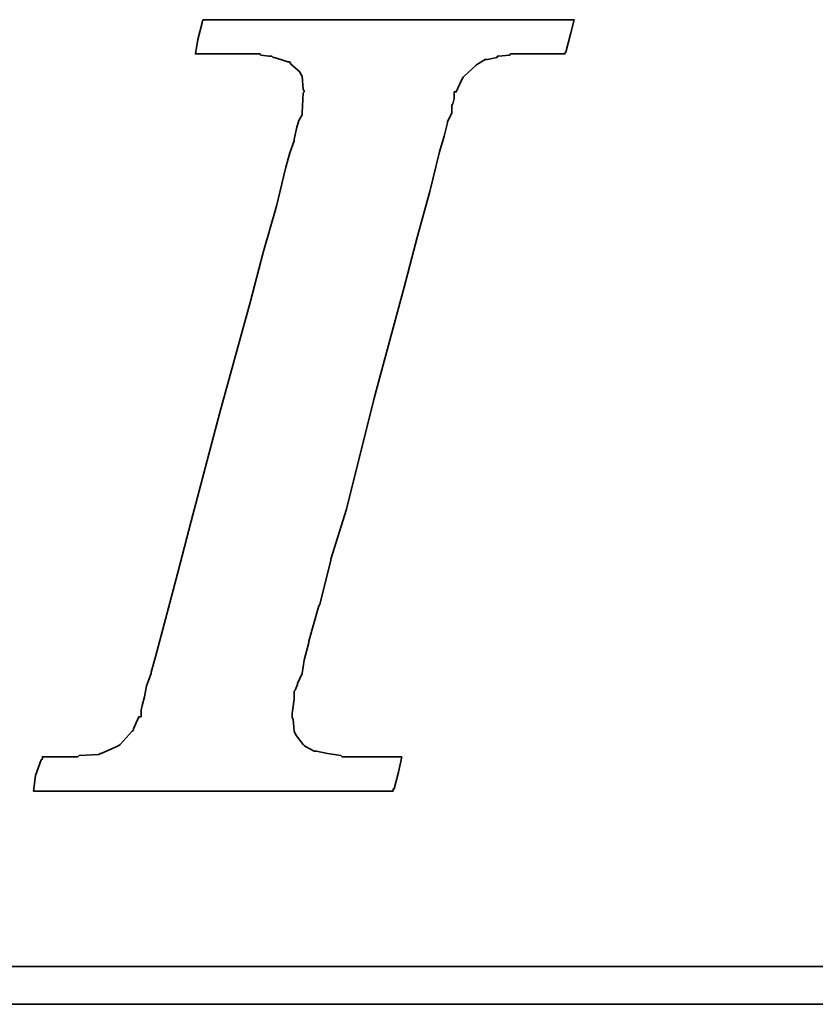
# Model space of a CAD drawing. Extents: x 29.2 to 128.2, y 42.4 to 105.2.
# Tile 31 of 48: x 110.6 to 111.6, y 74.4 to 75.7. Entities that reach past the tile are written whole.
import ezdxf

# ---------------------------------------------------------------- set-up
doc = ezdxf.new("R2010")
doc.units = 0
doc.header["$MEASUREMENT"] = 0
doc.layers.add('DIM', color=4, linetype='CONTINUOUS')
doc.layers.add('layer 1', color=7, linetype='CONTINUOUS')

# ---------------------------------------------------------------- blocks, each defined once
blk = doc.blocks.new('TBI MOTION logo(完整正式版)')
at = {"layer": 'layer 1', "color": 22, "lineweight": 35}
for points, knots in [([(-40.59125, -7.94375), (-40.59125, -7.94375), (-40.97375, -7.94375), (-40.97375, -7.94375), (-40.97375, -7.94375), (-40.97375, -7.94375), (-41.38125, -7.94375), (-41.38125, -7.94375), (-41.38125, -7.94375), (-41.38125, -7.94375), (-41.54875, -7.94375), (-41.54875, -7.94375), (-41.54875, -7.94375), (-41.54875, -7.94375), (-41.59875, -7.94375), (-41.59875, -7.94375), (-41.59875, -7.94375), (-41.59875, -7.94375), (-41.88375, -7.94375), (-41.88375, -7.94375), (-41.88375, -7.94375), (-41.88375, -7.94375), (-41.90875, -7.91875), (-41.90875, -7.91875), (-41.90875, -7.91875), (-41.90875, -7.91875), (-42.19875, -7.87125), (-42.19875, -7.87125), (-42.19875, -7.87125), (-42.19875, -7.87125), (-42.43875, -7.82375), (-42.43875, -7.82375), (-42.43875, -7.82375), (-42.43875, -7.82375), (-42.45875, -7.82375), (-42.45875, -7.82375), (-42.45875, -7.82375), (-42.45875, -7.82375), (-42.48625, -7.82375), (-42.48625, -7.82375), (-42.48625, -7.82375), (-42.48625, -7.82375), (-42.67625, -7.72375), (-42.67625, -7.72375), (-42.67625, -7.72375), (-42.67625, -7.72375), (-42.70125, -7.70375), (-42.70125, -7.70375), (-42.70125, -7.70375), (-42.70125, -7.70375), (-42.72375, -7.67875), (-42.72375, -7.67875), (-42.72375, -7.67875), (-42.72375, -7.67875), (-42.86875, -7.48875), (-42.86875, -7.48875), (-42.86875, -7.48875), (-42.86875, -7.48875), (-42.89375, -7.43875), (-42.89375, -7.43875), (-42.89375, -7.43875), (-42.89375, -7.43875), (-42.91875, -7.38875), (-42.91875, -7.38875), (-42.91875, -7.38875), (-42.91875, -7.38875), (-42.93875, -7.12875), (-42.93875, -7.12875), (-42.93875, -7.12875), (-42.93875, -7.12875), (-42.96375, -7.10375), (-42.96375, -7.10375), (-42.96375, -7.10375), (-42.96375, -7.10375), (-42.96375, -7.05375), (-42.96375, -7.05375), (-42.96375, -7.05375), (-42.96375, -7.05375), (-42.96375, -7.00875), (-42.96375, -7.00875), (-42.96375, -7.00875), (-42.96375, -7.00875), (-42.91875, -6.69625), (-42.91875, -6.69625), (-42.91875, -6.69625), (-42.91875, -6.69625), (-42.91875, -6.62375), (-42.91875, -6.62375), (-42.91875, -6.62375), (-42.91875, -6.62375), (-42.91875, -6.59625), (-42.91875, -6.59625), (-42.91875, -6.59625), (-42.91875, -6.59625), (-42.91875, -6.57375), (-42.91875, -6.57375), (-42.91875, -6.57375), (-42.91875, -6.57375), (-42.91875, -6.52875), (-42.91875, -6.52875), (-42.91875, -6.52875), (-42.91875, -6.52875), (-42.89375, -6.50375), (-42.89375, -6.50375), (-42.89375, -6.50375), (-42.89375, -6.50375), (-42.84375, -6.38375), (-42.84375, -6.38375), (-42.84375, -6.38375), (-42.84375, -6.38375), (-42.84375, -6.35875), (-42.84375, -6.35875), (-42.84375, -6.35875), (-42.84375, -6.35875), (-42.74625, -6.14375), (-42.74625, -6.14375), (-42.74625, -6.14375), (-42.74625, -6.14375), (-42.70125, -5.85375), (-42.70125, -5.85375), (-42.70125, -5.85375), (-42.70125, -5.85375), (-42.60375, -5.47125), (-42.60375, -5.47125), (-42.60375, -5.47125), (-42.60375, -5.47125), (-42.60375, -5.44875), (-42.60375, -5.44875), (-42.60375, -5.44875), (-42.60375, -5.44875), (-42.38875, -4.67875), (-42.38875, -4.67875), (-42.38875, -4.67875), (-42.38875, -4.67875), (-42.36375, -4.65375), (-42.36375, -4.65375), (-42.36375, -4.65375), (-42.36375, -4.65375), (-42.12375, -3.69625), (-42.12375, -3.69625), (-42.12375, -3.69625), (-42.12375, -3.69625), (-42.12375, -3.67374), (-42.12375, -3.67374), (-42.12375, -3.67374), (-42.12375, -3.67374), (-41.78875, -2.59374), (-41.78875, -2.59374), (-41.78875, -2.59374), (-41.78875, -2.59374), (-41.18875, -0.19375), (-41.18875, -0.19375), (-41.18875, -0.19375), (-41.18875, -0.19375), (-40.54375, 2.20624), (-40.54375, 2.20624), (-40.54375, 2.20624), (-40.54375, 2.20624), (-40.25375, 3.30875), (-40.25375, 3.30875), (-40.25375, 3.30875), (-40.25375, 3.30875), (-39.98875, 4.27125), (-39.98875, 4.27125), (-39.98875, 4.27125), (-39.98875, 4.27125), (-39.77375, 5.13125), (-39.77375, 5.13125), (-39.77375, 5.13125), (-39.77375, 5.13125), (-39.67875, 5.47125), (-39.67875, 5.47125), (-39.67875, 5.47125), (-39.67875, 5.47125), (-39.60375, 5.75625), (-39.60375, 5.75625), (-39.60375, 5.75625), (-39.60375, 5.75625), (-39.60375, 5.78125), (-39.60375, 5.78125), (-39.60375, 5.78125), (-39.60375, 5.78125), (-39.50875, 5.97125), (-39.50875, 5.97125), (-39.50875, 5.97125), (-39.50875, 5.97125), (-39.50875, 6.13875), (-39.50875, 6.13875), (-39.50875, 6.13875), (-39.50875, 6.13875), (-39.48625, 6.16625), (-39.48625, 6.16625), (-39.48625, 6.16625), (-39.48625, 6.16625), (-39.46125, 6.28625), (-39.46125, 6.28625), (-39.46125, 6.28625), (-39.46125, 6.28625), (-39.46125, 6.42625), (-39.46125, 6.42625), (-39.46125, 6.42625), (-39.46125, 6.42625), (-39.41375, 6.42625), (-39.41375, 6.42625), (-39.41375, 6.42625), (-39.41375, 6.42625), (-39.29375, 6.69125), (-39.29375, 6.69125), (-39.29375, 6.69125), (-39.29375, 6.69125), (-39.26875, 6.74125), (-39.26875, 6.74125), (-39.26875, 6.74125), (-39.26875, 6.74125), (-39.24375, 6.76625), (-39.24375, 6.76625), (-39.24375, 6.76625), (-39.24375, 6.76625), (-38.98375, 7.00624), (-38.98375, 7.00624), (-38.98375, 7.00624), (-38.98375, 7.00624), (-38.95625, 7.02624), (-38.95625, 7.02624), (-38.95625, 7.02624), (-38.95625, 7.02624), (-38.78875, 7.12624), (-38.78875, 7.12624), (-38.78875, 7.12624), (-38.78875, 7.12624), (-38.76375, 7.12624), (-38.76375, 7.12624), (-38.76375, 7.12624), (-38.76375, 7.12624), (-38.74375, 7.12624), (-38.74375, 7.12624), (-38.74375, 7.12624), (-38.74375, 7.12624), (-38.52875, 7.17125), (-38.52875, 7.17125), (-38.52875, 7.17125), (-38.52875, 7.17125), (-38.52875, 7.19624), (-38.52875, 7.19624), (-38.52875, 7.19624), (-38.52875, 7.19624), (-38.50375, 7.19624), (-38.50375, 7.19624), (-38.50375, 7.19624), (-38.50375, 7.19624), (-38.26125, 7.21875), (-38.26125, 7.21875), (-38.26125, 7.21875), (-38.26125, 7.21875), (-38.23875, 7.24624), (-38.23875, 7.24624), (-38.23875, 7.24624), (-38.23875, 7.24624), (-38.21625, 7.24624), (-38.21625, 7.24624), (-38.21625, 7.24624), (-38.21625, 7.24624), (-38.18875, 7.24624), (-38.18875, 7.24624), (-38.18875, 7.24624), (-38.18875, 7.24624), (-37.90375, 7.24624), (-37.90375, 7.24624), (-37.90375, 7.24624), (-37.90375, 7.24624), (-37.85375, 7.24624), (-37.85375, 7.24624), (-37.85375, 7.24624), (-37.85375, 7.24624), (-37.75875, 7.24624), (-37.75875, 7.24624), (-37.75875, 7.24624), (-37.75875, 7.24624), (-37.42375, 7.24624), (-37.42375, 7.24624), (-37.42375, 7.24624), (-37.42375, 7.24624), (-37.08875, 7.24624), (-37.08875, 7.24624), (-37.08875, 7.24624), (-37.08875, 7.24624), (-37.06375, 7.24624), (-37.06375, 7.24624), (-37.06375, 7.24624), (-37.06375, 7.24624), (-37.06375, 7.26624), (-37.06375, 7.26624), (-37.06375, 7.26624), (-37.06375, 7.26624), (-37.03875, 7.29125), (-37.03875, 7.29125), (-37.03875, 7.29125), (-37.03875, 7.29125), (-37.03875, 7.31625), (-37.03875, 7.31625), (-37.03875, 7.31625), (-37.03875, 7.31625), (-36.94125, 7.67625), (-36.94125, 7.67625), (-36.94125, 7.67625), (-36.94125, 7.67625), (-36.86875, 7.98625), (-36.86875, 7.98625), (-36.86875, 7.98625), (-36.86875, 7.98625), (-36.98875, 7.98625), (-36.98875, 7.98625), (-36.98875, 7.98625), (-36.98875, 7.98625), (-37.42375, 7.98625), (-37.42375, 7.98625), (-37.42375, 7.98625), (-37.42375, 7.98625), (-37.94875, 7.98625), (-37.94875, 7.98625), (-37.94875, 7.98625), (-37.94875, 7.98625), (-38.57375, 7.98625), (-38.57375, 7.98625), (-38.57375, 7.98625), (-38.57375, 7.98625), (-39.29375, 7.98625), (-39.29375, 7.98625), (-39.29375, 7.98625), (-39.29375, 7.98625), (-40.82875, 7.98625), (-40.82875, 7.98625), (-40.82875, 7.98625), (-40.82875, 7.98625), (-42.36375, 7.98625), (-42.36375, 7.98625), (-42.36375, 7.98625), (-42.36375, 7.98625), (-43.08375, 7.98625), (-43.08375, 7.98625), (-43.08375, 7.98625), (-43.08375, 7.98625), (-43.70875, 7.98625), (-43.70875, 7.98625), (-43.70875, 7.98625), (-43.70875, 7.98625), (-44.23375, 7.98625), (-44.23375, 7.98625), (-44.23375, 7.98625), (-44.23375, 7.98625), (-44.66875, 7.98625), (-44.66875, 7.98625), (-44.66875, 7.98625), (-44.66875, 7.98625), (-44.88375, 7.98625), (-44.88375, 7.98625), (-44.88375, 7.98625), (-44.88375, 7.98625), (-44.90875, 7.94125), (-44.90875, 7.94125), (-44.90875, 7.94125), (-44.90875, 7.94125), (-44.90875, 7.91625), (-44.90875, 7.91625), (-44.90875, 7.91625), (-44.90875, 7.91625), (-45.00375, 7.55625), (-45.00375, 7.55625), (-45.00375, 7.55625), (-45.00375, 7.55625), (-45.05375, 7.24624), (-45.05375, 7.24624), (-45.05375, 7.24624), (-45.05375, 7.24624), (-44.61875, 7.24624), (-44.61875, 7.24624), (-44.61875, 7.24624), (-44.61875, 7.24624), (-44.11375, 7.24624), (-44.11375, 7.24624), (-44.11375, 7.24624), (-44.11375, 7.24624), (-43.99375, 7.24624), (-43.99375, 7.24624), (-43.99375, 7.24624), (-43.99375, 7.24624), (-43.94625, 7.24624), (-43.94625, 7.24624), (-43.94625, 7.24624), (-43.94625, 7.24624), (-43.92374, 7.24624), (-43.92374, 7.24624), (-43.92374, 7.24624), (-43.92374, 7.24624), (-43.65875, 7.24624), (-43.65875, 7.24624), (-43.65875, 7.24624), (-43.65875, 7.24624), (-43.63875, 7.21875), (-43.63875, 7.21875), (-43.63875, 7.21875), (-43.63875, 7.21875), (-43.46875, 7.19624), (-43.46875, 7.19624), (-43.46875, 7.19624), (-43.46875, 7.19624), (-43.39875, 7.19624), (-43.39875, 7.19624), (-43.39875, 7.19624), (-43.39875, 7.19624), (-43.37125, 7.17125), (-43.37125, 7.17125), (-43.37125, 7.17125), (-43.37125, 7.17125), (-43.34875, 7.17125), (-43.34875, 7.17125), (-43.34875, 7.17125), (-43.34875, 7.17125), (-43.20375, 7.12624), (-43.20375, 7.12624), (-43.20375, 7.12624), (-43.20375, 7.12624), (-43.05875, 7.07624), (-43.05875, 7.07624), (-43.05875, 7.07624), (-43.05875, 7.07624), (-43.01375, 7.07624), (-43.01375, 7.07624), (-43.01375, 7.07624), (-43.01375, 7.07624), (-42.98875, 7.02624), (-42.98875, 7.02624), (-42.98875, 7.02624), (-42.98875, 7.02624), (-42.79875, 6.86125), (-42.79875, 6.86125), (-42.79875, 6.86125), (-42.79875, 6.86125), (-42.77375, 6.81125), (-42.77375, 6.81125), (-42.77375, 6.81125), (-42.77375, 6.81125), (-42.74625, 6.76625), (-42.74625, 6.76625), (-42.74625, 6.76625), (-42.74625, 6.76625), (-42.72375, 6.47625), (-42.72375, 6.47625), (-42.72375, 6.47625), (-42.72375, 6.47625), (-42.70125, 6.45124), (-42.70125, 6.45124), (-42.70125, 6.45124), (-42.70125, 6.45124), (-42.70125, 6.42625), (-42.70125, 6.42625), (-42.70125, 6.42625), (-42.70125, 6.42625), (-42.72375, 6.40625), (-42.72375, 6.40625), (-42.72375, 6.40625), (-42.72375, 6.40625), (-42.74625, 5.97125), (-42.74625, 5.97125), (-42.74625, 5.97125), (-42.74625, 5.97125), (-42.74625, 5.94625), (-42.74625, 5.94625), (-42.74625, 5.94625), (-42.74625, 5.94625), (-42.74625, 5.92625), (-42.74625, 5.92625), (-42.74625, 5.92625), (-42.74625, 5.92625), (-42.77375, 5.87625), (-42.77375, 5.87625), (-42.77375, 5.87625), (-42.77375, 5.87625), (-42.81875, 5.80625), (-42.81875, 5.80625), (-42.81875, 5.80625), (-42.81875, 5.80625), (-42.86875, 5.63625), (-42.86875, 5.63625), (-42.86875, 5.63625), (-42.86875, 5.63625), (-42.91875, 5.39625), (-42.91875, 5.39625), (-42.91875, 5.39625), (-42.91875, 5.39625), (-42.91875, 5.37124), (-42.91875, 5.37124), (-42.91875, 5.37124), (-42.91875, 5.37124), (-43.01375, 5.10874), (-43.01375, 5.10874), (-43.01375, 5.10874), (-43.01375, 5.10874), (-43.10875, 4.77124), (-43.10875, 4.77124), (-43.10875, 4.77124), (-43.10875, 4.77124), (-43.29875, 3.95625), (-43.29875, 3.95625), (-43.29875, 3.95625), (-43.29875, 3.95625), (-43.58875, 2.95125), (-43.58875, 2.95125), (-43.58875, 2.95125), (-43.58875, 2.95125), (-43.87375, 1.87125), (-43.87375, 1.87125), (-43.87375, 1.87125), (-43.87375, 1.87125), (-44.52625, -0.50374), (-44.52625, -0.50374), (-44.52625, -0.50374), (-44.52625, -0.50374), (-45.14875, -2.85375), (-45.14875, -2.85375), (-45.14875, -2.85375), (-45.14875, -2.85375), (-45.43375, -3.95875), (-45.43375, -3.95875), (-45.43375, -3.95875), (-45.43375, -3.95875), (-45.69875, -4.96875), (-45.69875, -4.96875), (-45.69875, -4.96875), (-45.69875, -4.96875), (-45.91375, -5.78375), (-45.91375, -5.78375), (-45.91375, -5.78375), (-45.91375, -5.78375), (-46.01375, -6.11875), (-46.01375, -6.11875), (-46.01375, -6.11875), (-46.01375, -6.11875), (-46.01375, -6.14375), (-46.01375, -6.14375), (-46.01375, -6.14375), (-46.01375, -6.14375), (-46.10875, -6.40875), (-46.10875, -6.40875), (-46.10875, -6.40875), (-46.10875, -6.40875), (-46.15375, -6.64875), (-46.15375, -6.64875), (-46.15375, -6.64875), (-46.15375, -6.64875), (-46.20375, -6.83875), (-46.20375, -6.83875), (-46.20375, -6.83875), (-46.20375, -6.83875), (-46.22875, -6.93375), (-46.22875, -6.93375), (-46.22875, -6.93375), (-46.22875, -6.93375), (-46.22875, -7.07875), (-46.22875, -7.07875), (-46.22875, -7.07875), (-46.22875, -7.07875), (-46.27375, -7.07875), (-46.27375, -7.07875), (-46.27375, -7.07875), (-46.27375, -7.07875), (-46.39375, -7.34375), (-46.39375, -7.34375), (-46.39375, -7.34375), (-46.39375, -7.34375), (-46.39375, -7.36875), (-46.39375, -7.36875), (-46.39375, -7.36875), (-46.39375, -7.36875), (-46.42125, -7.38875), (-46.42125, -7.38875), (-46.42125, -7.38875), (-46.42125, -7.38875), (-46.68375, -7.67875), (-46.68375, -7.67875), (-46.68375, -7.67875), (-46.68375, -7.67875), (-46.70875, -7.70375), (-46.70875, -7.70375), (-46.70875, -7.70375), (-46.70875, -7.70375), (-46.75375, -7.72375), (-46.75375, -7.72375), (-46.75375, -7.72375), (-46.75375, -7.72375), (-47.08875, -7.87125), (-47.08875, -7.87125), (-47.08875, -7.87125), (-47.08875, -7.87125), (-47.11625, -7.87125), (-47.11625, -7.87125), (-47.11625, -7.87125), (-47.11625, -7.87125), (-47.13875, -7.89375), (-47.13875, -7.89375), (-47.13875, -7.89375), (-47.13875, -7.89375), (-47.56875, -7.91875), (-47.56875, -7.91875), (-47.56875, -7.91875), (-47.56875, -7.91875), (-47.59625, -7.94375), (-47.59625, -7.94375), (-47.59625, -7.94375), (-47.59625, -7.94375), (-47.64375, -7.94375), (-47.64375, -7.94375), (-47.64375, -7.94375), (-47.64375, -7.94375), (-47.73625, -7.94375), (-47.73625, -7.94375), (-47.73625, -7.94375), (-47.73625, -7.94375), (-48.07375, -7.94375), (-48.07375, -7.94375), (-48.07375, -7.94375), (-48.07375, -7.94375), (-48.36125, -7.94375), (-48.36125, -7.94375), (-48.36125, -7.94375), (-48.36125, -7.94375), (-48.36125, -7.96625), (-48.36125, -7.96625), (-48.36125, -7.96625), (-48.36125, -7.96625), (-48.36125, -7.99125), (-48.36125, -7.99125), (-48.36125, -7.99125), (-48.36125, -7.99125), (-48.38875, -8.01375), (-48.38875, -8.01375), (-48.38875, -8.01375), (-48.38875, -8.01375), (-48.50875, -8.34875), (-48.50875, -8.34875), (-48.50875, -8.34875), (-48.50875, -8.34875), (-48.55375, -8.68625), (-48.55375, -8.68625), (-48.55375, -8.68625), (-48.55375, -8.68625), (-48.45875, -8.68625), (-48.45875, -8.68625), (-48.45875, -8.68625), (-48.45875, -8.68625), (-48.07375, -8.68625), (-48.07375, -8.68625), (-48.07375, -8.68625), (-48.07375, -8.68625), (-47.52375, -8.68625), (-47.52375, -8.68625), (-47.52375, -8.68625), (-47.52375, -8.68625), (-46.92375, -8.68625), (-46.92375, -8.68625), (-46.92375, -8.68625), (-46.92375, -8.68625), (-46.25375, -8.68625), (-46.25375, -8.68625), (-46.25375, -8.68625), (-46.25375, -8.68625), (-46.20375, -8.68625), (-46.20375, -8.68625), (-46.20375, -8.68625), (-46.20375, -8.68625), (-44.71375, -8.68625), (-44.71375, -8.68625), (-44.71375, -8.68625), (-44.71375, -8.68625), (-43.22875, -8.68625), (-43.22875, -8.68625), (-43.22875, -8.68625), (-43.22875, -8.68625), (-42.55875, -8.68625), (-42.55875, -8.68625), (-42.55875, -8.68625), (-42.55875, -8.68625), (-42.50875, -8.68625), (-42.50875, -8.68625), (-42.50875, -8.68625), (-42.50875, -8.68625), (-41.93375, -8.68625), (-41.93375, -8.68625), (-41.93375, -8.68625), (-41.93375, -8.68625), (-41.38125, -8.68625), (-41.38125, -8.68625), (-41.38125, -8.68625), (-41.38125, -8.68625), (-40.97375, -8.68625), (-40.97375, -8.68625), (-40.97375, -8.68625), (-40.97375, -8.68625), (-40.78125, -8.68625), (-40.78125, -8.68625), (-40.78125, -8.68625), (-40.78125, -8.68625), (-40.78125, -8.63875), (-40.78125, -8.63875), (-40.78125, -8.63875), (-40.78125, -8.63875), (-40.75875, -8.63875), (-40.75875, -8.63875), (-40.75875, -8.63875), (-40.75875, -8.63875), (-40.66375, -8.27875), (-40.66375, -8.27875), (-40.66375, -8.27875), (-40.66375, -8.27875), (-40.59125, -7.94375), (-40.59125, -7.94375)], [0, 0, 0, 0, 0.00558659, 0.00558659, 0.00558659, 0.00558659, 0.01117318, 0.01117318, 0.01117318, 0.01117318, 0.01675978, 0.01675978, 0.01675978, 0.01675978, 0.02234637, 0.02234637, 0.02234637, 0.02234637, 0.02793296, 0.02793296, 0.02793296, 0.02793296, 0.03351955, 0.03351955, 0.03351955, 0.03351955, 0.03910615, 0.03910615, 0.03910615, 0.03910615, 0.04469274, 0.04469274, 0.04469274, 0.04469274, 0.05027933, 0.05027933, 0.05027933, 0.05027933, 0.05586592, 0.05586592, 0.05586592, 0.05586592, 0.06145251, 0.06145251, 0.06145251, 0.06145251, 0.06703911, 0.06703911, 0.06703911, 0.06703911, 0.0726257, 0.0726257, 0.0726257, 0.0726257, 0.07821229, 0.07821229, 0.07821229, 0.07821229, 0.08379888, 0.08379888, 0.08379888, 0.08379888, 0.08938547, 0.08938547, 0.08938547, 0.08938547, 0.09497207, 0.09497207, 0.09497207, 0.09497207, 0.10055866, 0.10055866, 0.10055866, 0.10055866, 0.10614525, 0.10614525, 0.10614525, 0.10614525, 0.11173184, 0.11173184, 0.11173184, 0.11173184, 0.11731844, 0.11731844, 0.11731844, 0.11731844, 0.12290503, 0.12290503, 0.12290503, 0.12290503, 0.12849162, 0.12849162, 0.12849162, 0.12849162, 0.13407821, 0.13407821, 0.13407821, 0.13407821, 0.1396648, 0.1396648, 0.1396648, 0.1396648, 0.1452514, 0.1452514, 0.1452514, 0.1452514, 0.15083799, 0.15083799, 0.15083799, 0.15083799, 0.15642458, 0.15642458, 0.15642458, 0.15642458, 0.16201117, 0.16201117, 0.16201117, 0.16201117, 0.16759777, 0.16759777, 0.16759777, 0.16759777, 0.17318436, 0.17318436, 0.17318436, 0.17318436, 0.17877095, 0.17877095, 0.17877095, 0.17877095, 0.18435754, 0.18435754, 0.18435754, 0.18435754, 0.18994413, 0.18994413, 0.18994413, 0.18994413, 0.19553073, 0.19553073, 0.19553073, 0.19553073, 0.20111732, 0.20111732, 0.20111732, 0.20111732, 0.20670391, 0.20670391, 0.20670391, 0.20670391, 0.2122905, 0.2122905, 0.2122905, 0.2122905, 0.21787709, 0.21787709, 0.21787709, 0.21787709, 0.22346369, 0.22346369, 0.22346369, 0.22346369, 0.22905028, 0.22905028, 0.22905028, 0.22905028, 0.23463687, 0.23463687, 0.23463687, 0.23463687, 0.24022346, 0.24022346, 0.24022346, 0.24022346, 0.24581006, 0.24581006, 0.24581006, 0.24581006, 0.25139665, 0.25139665, 0.25139665, 0.25139665, 0.25698324, 0.25698324, 0.25698324, 0.25698324, 0.26256983, 0.26256983, 0.26256983, 0.26256983, 0.26815642, 0.26815642, 0.26815642, 0.26815642, 0.27374302, 0.27374302, 0.27374302, 0.27374302, 0.27932961, 0.27932961, 0.27932961, 0.27932961, 0.2849162, 0.2849162, 0.2849162, 0.2849162, 0.29050279, 0.29050279, 0.29050279, 0.29050279, 0.29608939, 0.29608939, 0.29608939, 0.29608939, 0.30167598, 0.30167598, 0.30167598, 0.30167598, 0.30726257, 0.30726257, 0.30726257, 0.30726257, 0.31284916, 0.31284916, 0.31284916, 0.31284916, 0.31843575, 0.31843575, 0.31843575, 0.31843575, 0.32402235, 0.32402235, 0.32402235, 0.32402235, 0.32960894, 0.32960894, 0.32960894, 0.32960894, 0.33519553, 0.33519553, 0.33519553, 0.33519553, 0.34078212, 0.34078212, 0.34078212, 0.34078212, 0.34636872, 0.34636872, 0.34636872, 0.34636872, 0.35195531, 0.35195531, 0.35195531, 0.35195531, 0.3575419, 0.3575419, 0.3575419, 0.3575419, 0.36312849, 0.36312849, 0.36312849, 0.36312849, 0.36871508, 0.36871508, 0.36871508, 0.36871508, 0.37430168, 0.37430168, 0.37430168, 0.37430168, 0.37988827, 0.37988827, 0.37988827, 0.37988827, 0.38547486, 0.38547486, 0.38547486, 0.38547486, 0.39106145, 0.39106145, 0.39106145, 0.39106145, 0.39664804, 0.39664804, 0.39664804, 0.39664804, 0.40223464, 0.40223464, 0.40223464, 0.40223464, 0.40782123, 0.40782123, 0.40782123, 0.40782123, 0.41340782, 0.41340782, 0.41340782, 0.41340782, 0.41899441, 0.41899441, 0.41899441, 0.41899441, 0.42458101, 0.42458101, 0.42458101, 0.42458101, 0.4301676, 0.4301676, 0.4301676, 0.4301676, 0.43575419, 0.43575419, 0.43575419, 0.43575419, 0.44134078, 0.44134078, 0.44134078, 0.44134078, 0.44692737, 0.44692737, 0.44692737, 0.44692737, 0.45251397, 0.45251397, 0.45251397, 0.45251397, 0.45810056, 0.45810056, 0.45810056, 0.45810056, 0.46368715, 0.46368715, 0.46368715, 0.46368715, 0.46927374, 0.46927374, 0.46927374, 0.46927374, 0.47486034, 0.47486034, 0.47486034, 0.47486034, 0.48044693, 0.48044693, 0.48044693, 0.48044693, 0.48603352, 0.48603352, 0.48603352, 0.48603352, 0.49162011, 0.49162011, 0.49162011, 0.49162011, 0.4972067, 0.4972067, 0.4972067, 0.4972067, 0.5027933, 0.5027933, 0.5027933, 0.5027933, 0.50837989, 0.50837989, 0.50837989, 0.50837989, 0.51396648, 0.51396648, 0.51396648, 0.51396648, 0.51955307, 0.51955307, 0.51955307, 0.51955307, 0.52513966, 0.52513966, 0.52513966, 0.52513966, 0.53072626, 0.53072626, 0.53072626, 0.53072626, 0.53631285, 0.53631285, 0.53631285, 0.53631285, 0.54189944, 0.54189944, 0.54189944, 0.54189944, 0.54748603, 0.54748603, 0.54748603, 0.54748603, 0.55307263, 0.55307263, 0.55307263, 0.55307263, 0.55865922, 0.55865922, 0.55865922, 0.55865922, 0.56424581, 0.56424581, 0.56424581, 0.56424581, 0.5698324, 0.5698324, 0.5698324, 0.5698324, 0.57541899, 0.57541899, 0.57541899, 0.57541899, 0.58100559, 0.58100559, 0.58100559, 0.58100559, 0.58659218, 0.58659218, 0.58659218, 0.58659218, 0.59217877, 0.59217877, 0.59217877, 0.59217877, 0.59776536, 0.59776536, 0.59776536, 0.59776536, 0.60335196, 0.60335196, 0.60335196, 0.60335196, 0.60893855, 0.60893855, 0.60893855, 0.60893855, 0.61452514, 0.61452514, 0.61452514, 0.61452514, 0.62011173, 0.62011173, 0.62011173, 0.62011173, 0.62569832, 0.62569832, 0.62569832, 0.62569832, 0.63128492, 0.63128492, 0.63128492, 0.63128492, 0.63687151, 0.63687151, 0.63687151, 0.63687151, 0.6424581, 0.6424581, 0.6424581, 0.6424581, 0.64804469, 0.64804469, 0.64804469, 0.64804469, 0.65363128, 0.65363128, 0.65363128, 0.65363128, 0.65921788, 0.65921788, 0.65921788, 0.65921788, 0.66480447, 0.66480447, 0.66480447, 0.66480447, 0.67039106, 0.67039106, 0.67039106, 0.67039106, 0.67597765, 0.67597765, 0.67597765, 0.67597765, 0.68156425, 0.68156425, 0.68156425, 0.68156425, 0.68715084, 0.68715084, 0.68715084, 0.68715084, 0.69273743, 0.69273743, 0.69273743, 0.69273743, 0.69832402, 0.69832402, 0.69832402, 0.69832402, 0.70391061, 0.70391061, 0.70391061, 0.70391061, 0.70949721, 0.70949721, 0.70949721, 0.70949721, 0.7150838, 0.7150838, 0.7150838, 0.7150838, 0.72067039, 0.72067039, 0.72067039, 0.72067039, 0.72625698, 0.72625698, 0.72625698, 0.72625698, 0.73184358, 0.73184358, 0.73184358, 0.73184358, 0.73743017, 0.73743017, 0.73743017, 0.73743017, 0.74301676, 0.74301676, 0.74301676, 0.74301676, 0.74860335, 0.74860335, 0.74860335, 0.74860335, 0.75418994, 0.75418994, 0.75418994, 0.75418994, 0.75977654, 0.75977654, 0.75977654, 0.75977654, 0.76536313, 0.76536313, 0.76536313, 0.76536313, 0.77094972, 0.77094972, 0.77094972, 0.77094972, 0.77653631, 0.77653631, 0.77653631, 0.77653631, 0.78212291, 0.78212291, 0.78212291, 0.78212291, 0.7877095, 0.7877095, 0.7877095, 0.7877095, 0.79329609, 0.79329609, 0.79329609, 0.79329609, 0.79888268, 0.79888268, 0.79888268, 0.79888268, 0.80446927, 0.80446927, 0.80446927, 0.80446927, 0.81005587, 0.81005587, 0.81005587, 0.81005587, 0.81564246, 0.81564246, 0.81564246, 0.81564246, 0.82122905, 0.82122905, 0.82122905, 0.82122905, 0.82681564, 0.82681564, 0.82681564, 0.82681564, 0.83240223, 0.83240223, 0.83240223, 0.83240223, 0.83798883, 0.83798883, 0.83798883, 0.83798883, 0.84357542, 0.84357542, 0.84357542, 0.84357542, 0.84916201, 0.84916201, 0.84916201, 0.84916201, 0.8547486, 0.8547486, 0.8547486, 0.8547486, 0.8603352, 0.8603352, 0.8603352, 0.8603352, 0.86592179, 0.86592179, 0.86592179, 0.86592179, 0.87150838, 0.87150838, 0.87150838, 0.87150838, 0.87709497, 0.87709497, 0.87709497, 0.87709497, 0.88268156, 0.88268156, 0.88268156, 0.88268156, 0.88826816, 0.88826816, 0.88826816, 0.88826816, 0.89385475, 0.89385475, 0.89385475, 0.89385475, 0.89944134, 0.89944134, 0.89944134, 0.89944134, 0.90502793, 0.90502793, 0.90502793, 0.90502793, 0.91061453, 0.91061453, 0.91061453, 0.91061453, 0.91620112, 0.91620112, 0.91620112, 0.91620112, 0.92178771, 0.92178771, 0.92178771, 0.92178771, 0.9273743, 0.9273743, 0.9273743, 0.9273743, 0.93296089, 0.93296089, 0.93296089, 0.93296089, 0.93854749, 0.93854749, 0.93854749, 0.93854749, 0.94413408, 0.94413408, 0.94413408, 0.94413408, 0.94972067, 0.94972067, 0.94972067, 0.94972067, 0.95530726, 0.95530726, 0.95530726, 0.95530726, 0.96089385, 0.96089385, 0.96089385, 0.96089385, 0.96648045, 0.96648045, 0.96648045, 0.96648045, 0.97206704, 0.97206704, 0.97206704, 0.97206704, 0.97765363, 0.97765363, 0.97765363, 0.97765363, 0.98324022, 0.98324022, 0.98324022, 0.98324022, 0.98882682, 0.98882682, 0.98882682, 0.98882682, 0.99441341, 0.99441341, 0.99441341, 0.99441341, 1, 1, 1, 1]), ([(75.90875, -9.47875), (75.90875, -9.47875), (75.90875, -12.28625), (75.90875, -12.28625), (75.90875, -12.28625), (75.90875, -12.28625), (75.90875, -12.47875), (75.90875, -12.47875), (75.90875, -12.47875), (75.90875, -12.47875), (75.71625, -12.47875), (75.71625, -12.47875), (75.71625, -12.47875), (75.71625, -12.47875), (-88.32875, -12.47875), (-88.32875, -12.47875), (-88.32875, -12.47875), (-88.32875, -12.47875), (-88.32875, -13.29375), (-88.32875, -13.29375), (-88.32875, -13.29375), (-88.32875, -13.29375), (82.89125, -13.29375), (82.89125, -13.29375), (82.89125, -13.29375), (82.89125, -13.29375), (75.90875, -9.47875), (75.90875, -9.47875)], [0, 0, 0, 0, 0.14285714, 0.14285714, 0.14285714, 0.14285714, 0.28571429, 0.28571429, 0.28571429, 0.28571429, 0.42857143, 0.42857143, 0.42857143, 0.42857143, 0.57142857, 0.57142857, 0.57142857, 0.57142857, 0.71428571, 0.71428571, 0.71428571, 0.71428571, 0.85714286, 0.85714286, 0.85714286, 0.85714286, 1, 1, 1, 1])]:
    blk.add_open_spline(points, degree=3, knots=knots, dxfattribs=at)

msp = doc.modelspace()

# ---------------------------------------------------------------- block references
at = {"layer": 'DIM', "color": 7, "xscale": 0.0622559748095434, "yscale": 0.0622559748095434, "zscale": 0.0622559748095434}
msp.add_blockref('TBI MOTION logo(完整正式版)', (113.602, 75.1962), dxfattribs=at)

doc.saveas('drawing.dxf')
